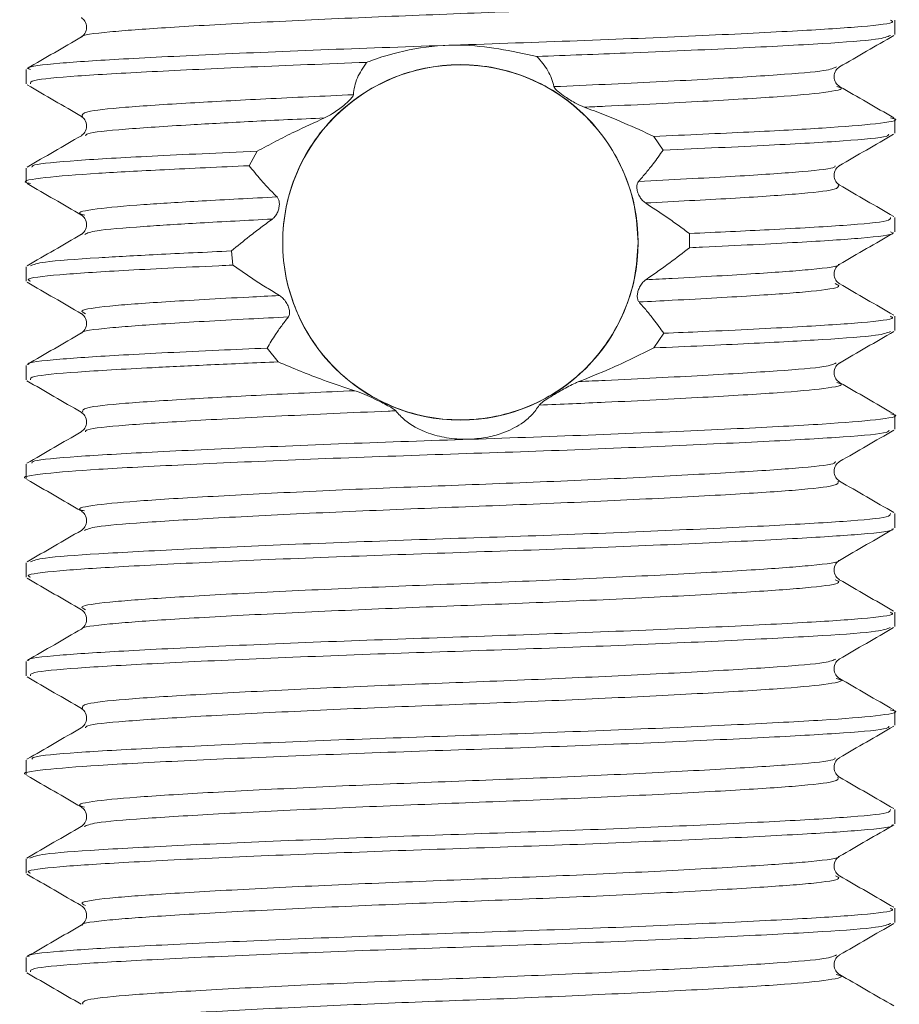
# Model space of a CAD drawing. Header units: millimetres. Extents: x 0 to 210, y 0 to 297.
# Tile 10 of 24: x 57.09 to 64.52, y 261.96 to 270.27. Entities that reach past the tile are written whole.
import ezdxf

# ---------------------------------------------------------------- set-up
doc = ezdxf.new("R2010")
doc.units = ezdxf.units.MM

msp = doc.modelspace()

# ---------------------------------------------------------------- linework, layer by layer
at = {"color": 179, "linetype": 'Continuous', "lineweight": 15}
for p, q in [((64.477, 270.1462), (64.477, 270.2661)), ((57.1437, 269.8495), (57.1437, 269.7295)), ((64.477, 269.313), (64.477, 269.4328)), ((62.4427, 269.2853), (62.5215, 269.1687)), ((59.0269, 269.0373), (59.094, 269.1601)), ((57.1437, 269.0161), (57.1437, 268.8962)), ((64.477, 268.4795), (64.477, 268.5995)), ((58.8882, 268.1979), (58.877, 268.3173)), ((57.1437, 268.1828), (57.1437, 268.063)), ((64.477, 267.6462), (64.477, 267.7661)), ((62.5268, 267.6222), (62.4441, 267.4988)), ((59.272, 267.381), (59.1779, 267.497)), ((57.1437, 267.3495), (57.1437, 267.2295)), ((64.477, 266.813), (64.477, 266.9328)), ((57.1437, 266.5161), (57.1437, 266.3962)), ((64.477, 265.9795), (64.477, 266.0995)), ((57.1437, 265.6828), (57.1437, 265.563)), ((64.477, 265.1462), (64.477, 265.2661)), ((57.1437, 264.8495), (57.1437, 264.7295)), ((64.477, 264.313), (64.477, 264.4328)), ((57.1437, 264.0161), (57.1437, 263.8962)), ((64.477, 263.4795), (64.477, 263.5995)), ((57.1437, 263.1828), (57.1437, 263.063)), ((64.477, 262.6462), (64.477, 262.7661)), ((57.1437, 262.3495), (57.1437, 262.2295))]:
    msp.add_line(p, q, dxfattribs=at)
at = {"color": 7, "linetype": 'Continuous', "lineweight": 0}
msp.add_circle((60.8103, 268.3892), 1.5, dxfattribs=at)
at = {"color": 179, "linetype": 'Continuous', "lineweight": 0}
for points, knots in [([(63.975, 270.5408), (63.9933, 270.5327), (64.0427, 270.511), (63.8091, 270.4764), (63.3307, 270.4416), (62.6218, 270.4009), (61.7537, 270.3592), (60.8117, 270.3222), (59.8693, 270.2851), (59.0019, 270.2435), (58.2886, 270.2028), (57.8237, 270.168), (57.6002, 270.1405), (57.6197, 270.1259), (57.621, 270.125)], [0, 0, 0, 0, 0.055747, 0.150228, 0.241516, 0.33635, 0.432134, 0.524699, 0.617251, 0.713031, 0.807873, 0.899163, 0.993634, 1, 1, 1, 1]), ([(57.1805, 269.8495), (57.1703, 269.8542), (57.1303, 269.8725), (57.3896, 269.9036), (57.931, 269.9385), (58.7433, 269.9791), (59.7352, 270.0208), (60.8118, 270.0579), (61.8884, 270.0949), (62.8799, 270.1366), (63.6916, 270.1773), (64.2321, 270.2121), (64.4907, 270.2432), (64.4505, 270.2615), (64.4403, 270.2661)], [0, 0, 0, 0, 0.032039, 0.126339, 0.217464, 0.312133, 0.407737, 0.500122, 0.59252, 0.688127, 0.782788, 0.873912, 0.968221, 1, 1, 1, 1]), ([(64.441, 270.1372), (64.4144, 270.1264), (64.355, 270.1021), (63.898, 270.0694), (63.1766, 270.0306), (62.3203, 269.9925), (61.7101, 269.9697), (61.4569, 269.9602)], [0, 0, 0, 0, 0.175384, 0.391826, 0.612815, 0.839319, 1, 1, 1, 1]), ([(60.019, 269.9103), (59.6846, 269.8974), (59.0149, 269.8715), (58.1679, 269.831), (57.5395, 269.7954), (57.1793, 269.7618), (57.18, 269.7388), (57.1803, 269.7295)], [0, 0, 0, 0, 0.211016, 0.422645, 0.635899, 0.85156, 1, 1, 1, 1]), ([(63.9842, 269.8719), (63.9614, 269.8614), (63.9096, 269.8375), (63.5122, 269.8051), (62.8813, 269.7663), (62.1978, 269.7316), (61.7454, 269.7117), (61.6003, 269.7053)], [0, 0, 0, 0, 0.180492, 0.410603, 0.64555, 0.886366, 1, 1, 1, 1]), ([(63.9876, 269.7063), (63.9998, 269.7032), (64.0674, 269.6866), (63.9107, 269.6557), (63.5217, 269.6203), (62.8789, 269.5815), (62.2745, 269.5508), (61.9148, 269.5345), (61.8562, 269.5318)], [0, 0, 0, 0, 0.050682, 0.279829, 0.499993, 0.724785, 0.955192, 1, 1, 1, 1]), ([(59.9067, 269.6369), (59.6535, 269.6254), (59.1475, 269.6023), (58.4769, 269.5652), (57.945, 269.5311), (57.6096, 269.4937), (57.6166, 269.4668), (57.62, 269.4535)], [0, 0, 0, 0, 0.1842699, 0.368215, 0.5788713, 0.7919064, 1, 1, 1, 1]), ([(59.6637, 269.4412), (59.4564, 269.4314), (59.0431, 269.4119), (58.4501, 269.3788), (57.9517, 269.3463), (57.653, 269.3161), (57.6476, 269.2968), (57.646, 269.2911)], [0, 0, 0, 0, 0.188681, 0.37628, 0.631942, 0.890492, 1, 1, 1, 1]), ([(62.4427, 269.2853), (62.7214, 269.2976), (63.2716, 269.322), (63.9249, 269.3574), (64.3532, 269.3914), (64.532, 269.4222), (64.4556, 269.4387), (64.4423, 269.4416)], [0, 0, 0, 0, 0.22598, 0.446073, 0.690941, 0.945792, 1, 1, 1, 1]), ([(64.4272, 269.303), (64.4256, 269.2971), (64.4205, 269.2776), (64.0768, 269.2472), (63.4506, 269.2107), (62.8368, 269.183), (62.5215, 269.1687)], [0, 0, 0, 0, 0.126126, 0.414264, 0.699096, 1, 1, 1, 1]), ([(57.1929, 269.0255), (57.1945, 269.0317), (57.1997, 269.0514), (57.5453, 269.0819), (58.1709, 269.1183), (58.7816, 269.146), (59.094, 269.1601)], [0, 0, 0, 0, 0.130708, 0.418133, 0.702352, 1, 1, 1, 1]), ([(59.0269, 269.0373), (58.7797, 269.0261), (58.292, 269.004), (57.686, 268.9708), (57.2678, 268.9377), (57.0888, 268.9067), (57.1672, 268.8898), (57.1822, 268.8866)], [0, 0, 0, 0, 0.21282, 0.420025, 0.673493, 0.937302, 1, 1, 1, 1]), ([(63.9742, 269.0375), (63.9727, 269.0319), (63.9675, 269.0129), (63.6684, 268.9829), (63.1225, 268.9465), (62.5881, 268.9189), (62.3145, 268.9047)], [0, 0, 0, 0, 0.118805, 0.41013, 0.69811, 1, 1, 1, 1]), ([(63.9993, 268.8747), (64.0029, 268.8617), (64.0103, 268.8351), (63.6752, 268.7981), (63.1334, 268.7626), (62.6239, 268.736), (62.3719, 268.7228)], [0, 0, 0, 0, 0.243981, 0.499776, 0.752635, 1, 1, 1, 1]), ([(59.2621, 268.7736), (59.0433, 268.7623), (58.6113, 268.74), (58.0773, 268.7066), (57.7095, 268.6734), (57.5532, 268.642), (57.6242, 268.6248), (57.639, 268.6212)], [0, 0, 0, 0, 0.212508, 0.419409, 0.670147, 0.931124, 1, 1, 1, 1]), ([(59.2227, 268.5869), (59.0113, 268.5759), (58.5943, 268.5543), (58.0813, 268.5216), (57.713, 268.4918), (57.6611, 268.4681), (57.6385, 268.4578)], [0, 0, 0, 0, 0.242316, 0.478228, 0.772738, 1, 1, 1, 1]), ([(62.7437, 268.465), (62.9778, 268.4759), (63.4989, 268.5003), (64.0809, 268.5338), (64.4422, 268.5673), (64.4408, 268.5902), (64.4402, 268.5995)], [0, 0, 0, 0, 0.2317341, 0.5158281, 0.8032193, 1, 1, 1, 1]), ([(64.4404, 268.4795), (64.4505, 268.4749), (64.4908, 268.4566), (64.2323, 268.4255), (63.6923, 268.3907), (63.1231, 268.3621), (62.7813, 268.3468), (62.7448, 268.3451)], [0, 0, 0, 0, 0.09815, 0.390026, 0.672037, 0.964989, 1, 1, 1, 1]), ([(57.1816, 268.1924), (57.2081, 268.2031), (57.2676, 268.2271), (57.6815, 268.2565), (58.232, 268.2874), (58.6601, 268.3072), (58.877, 268.3173)], [0, 0, 0, 0, 0.242769, 0.54656, 0.77026, 1, 1, 1, 1]), ([(58.8882, 268.1979), (58.8488, 268.1961), (58.5035, 268.1806), (57.9313, 268.1519), (57.3899, 268.1171), (57.1304, 268.0859), (57.1704, 268.0676), (57.1805, 268.063)], [0, 0, 0, 0, 0.0375648, 0.3294146, 0.6103342, 0.9010299, 1, 1, 1, 1]), ([(63.9999, 268.2042), (64.0012, 268.2033), (64.0212, 268.1887), (63.7983, 268.1612), (63.3339, 268.1264), (62.7981, 268.0956), (62.4506, 268.0782), (62.3755, 268.0744)], [0, 0, 0, 0, 0.0210667, 0.3226115, 0.6139562, 0.9166145, 1, 1, 1, 1]), ([(63.9743, 268.0414), (63.9932, 268.0331), (64.0435, 268.0112), (63.8096, 267.9764), (63.3306, 267.9417), (62.7823, 267.91), (62.4128, 267.8915), (62.3182, 267.8868)], [0, 0, 0, 0, 0.154363, 0.409436, 0.655882, 0.911897, 1, 1, 1, 1]), ([(59.283, 267.9413), (59.1961, 267.9369), (58.8351, 267.9189), (58.2925, 267.8875), (57.8126, 267.8528), (57.5778, 267.818), (57.6274, 267.7961), (57.6461, 267.7878)], [0, 0, 0, 0, 0.081663, 0.339571, 0.587812, 0.844698, 1, 1, 1, 1]), ([(59.3579, 267.7602), (59.2455, 267.7546), (58.8561, 267.7353), (58.2894, 267.7028), (57.8239, 267.668), (57.6004, 267.6406), (57.6197, 267.626), (57.6209, 267.6252)], [0, 0, 0, 0, 0.118264, 0.409924, 0.690652, 0.981158, 1, 1, 1, 1]), ([(62.5268, 267.6222), (62.6371, 267.627), (63.0618, 267.6455), (63.6916, 267.6773), (64.2325, 267.7121), (64.4908, 267.7432), (64.4505, 267.7615), (64.4404, 267.7661)], [0, 0, 0, 0, 0.096264, 0.370621, 0.634731, 0.90808, 1, 1, 1, 1]), ([(64.4402, 267.637), (64.4139, 267.6263), (64.3549, 267.6021), (63.916, 267.5708), (63.2747, 267.5354), (62.7234, 267.5111), (62.4441, 267.4988)], [0, 0, 0, 0, 0.221883, 0.49773, 0.745547, 1, 1, 1, 1]), ([(57.1676, 267.3595), (57.1654, 267.3608), (57.1411, 267.3758), (57.3966, 267.4037), (57.9301, 267.4385), (58.5847, 267.4714), (59.0401, 267.4911), (59.1779, 267.497)], [0, 0, 0, 0, 0.027951, 0.313383, 0.589215, 0.875781, 1, 1, 1, 1]), ([(59.272, 267.381), (59.0784, 267.3727), (58.6927, 267.3563), (58.0902, 267.3265), (57.5397, 267.2954), (57.1795, 267.2618), (57.18, 267.2388), (57.1803, 267.2295)], [0, 0, 0, 0, 0.157424, 0.313618, 0.567085, 0.823396, 1, 1, 1, 1]), ([(63.983, 267.3716), (63.9605, 267.3612), (63.9089, 267.3374), (63.5124, 267.3051), (62.8821, 267.2663), (62.2612, 267.2349), (61.8851, 267.2179), (61.8113, 267.2145)], [0, 0, 0, 0, 0.1892612, 0.4332205, 0.6822942, 0.9375974, 1, 1, 1, 1]), ([(63.9877, 267.2062), (63.9999, 267.2032), (64.0674, 267.1866), (63.9108, 267.1558), (63.5221, 267.1204), (62.8791, 267.0816), (62.1618, 267.045), (61.6638, 267.0234), (61.4761, 267.0153)], [0, 0, 0, 0, 0.0459891, 0.2554187, 0.4566393, 0.6620783, 0.8726556, 1, 1, 1, 1]), ([(59.9188, 267.1374), (59.6634, 267.1258), (59.153, 267.1026), (58.4784, 267.0653), (57.9458, 267.0311), (57.6142, 266.9945), (57.6198, 266.9683), (57.6225, 266.9558)], [0, 0, 0, 0, 0.1872774, 0.3742715, 0.586843, 0.801801, 1, 1, 1, 1]), ([(57.1915, 266.5244), (57.193, 266.531), (57.1977, 266.5511), (57.5434, 266.582), (58.1763, 266.6182), (59.0599, 266.6598), (60.0898, 266.7008), (61.1751, 266.7359), (62.2338, 266.7754), (63.1746, 266.8172), (63.9091, 266.856), (64.3525, 266.8914), (64.5319, 266.922), (64.4573, 266.9382), (64.4451, 266.9409)], [0, 0, 0, 0, 0.044794, 0.137746, 0.229667, 0.325145, 0.420142, 0.511415, 0.605344, 0.701134, 0.794589, 0.886127, 0.981395, 1, 1, 1, 1]), ([(60.2649, 266.9674), (60.2436, 266.9665), (59.9093, 266.9526), (59.2781, 266.9242), (58.5052, 266.8825), (57.9517, 266.8463), (57.651, 266.8158), (57.6462, 266.7961), (57.6447, 266.7899)], [0, 0, 0, 0, 0.015283, 0.239396, 0.464645, 0.681494, 0.900779, 1, 1, 1, 1]), ([(64.429, 266.8044), (64.4276, 266.798), (64.4234, 266.778), (64.0796, 266.7472), (63.4481, 266.711), (62.5654, 266.6695), (61.5359, 266.6284), (60.4508, 266.5933), (59.3916, 266.5538), (58.4506, 266.512), (57.7126, 266.4732), (57.2766, 266.4378), (57.0897, 266.4099), (57.1439, 266.3963), (57.1441, 266.3962)], [0, 0, 0, 0, 0.044731, 0.139534, 0.233244, 0.330592, 0.42747, 0.520547, 0.616306, 0.713982, 0.809296, 0.902621, 0.999753, 1, 1, 1, 1]), ([(63.976, 266.539), (63.9746, 266.533), (63.9703, 266.5134), (63.6709, 266.4829), (63.1188, 266.4467), (62.3463, 266.4051), (61.4454, 266.3641), (60.4956, 266.329), (59.5689, 266.2895), (58.7447, 266.2477), (58.1013, 266.2088), (57.7106, 266.1735), (57.5534, 266.1423), (57.6225, 266.1254), (57.636, 266.122)], [0, 0, 0, 0, 0.041377, 0.13424, 0.226031, 0.321389, 0.416287, 0.507458, 0.601257, 0.696937, 0.790301, 0.881714, 0.976861, 1, 1, 1, 1]), ([(63.9984, 266.374), (64.0017, 266.3612), (64.0085, 266.3349), (63.6769, 266.2981), (63.1172, 266.2619), (62.3467, 266.2204), (61.4453, 266.1793), (60.4955, 266.1442), (59.5696, 266.1047), (58.7421, 266.0629), (58.1107, 266.0241), (57.7128, 265.9918), (57.6605, 265.968), (57.6375, 265.9575)], [0, 0, 0, 0, 0.086861, 0.179884, 0.271834, 0.367357, 0.462419, 0.553747, 0.647709, 0.743554, 0.83708, 0.928651, 1, 1, 1, 1]), ([(57.1804, 265.6921), (57.2073, 265.7029), (57.2674, 265.7271), (57.7252, 265.7598), (58.4471, 265.7986), (59.3925, 265.8404), (60.4506, 265.8799), (61.5359, 265.915), (62.5657, 265.956), (63.4471, 265.9976), (64.0829, 266.0338), (64.442, 266.0674), (64.4407, 266.0903), (64.4401, 266.0995)], [0, 0, 0, 0, 0.075469, 0.168975, 0.264475, 0.362341, 0.458286, 0.551544, 0.648611, 0.746149, 0.840041, 0.935029, 1, 1, 1, 1]), ([(64.453, 265.9701), (64.4555, 265.9686), (64.4808, 265.9535), (64.2262, 265.9256), (63.6943, 265.8907), (62.8806, 265.8501), (61.8899, 265.8084), (60.8132, 265.7713), (59.7366, 265.7343), (58.7445, 265.6926), (57.9319, 265.6519), (57.3902, 265.6171), (57.1305, 265.5859), (57.1704, 265.5676), (57.1806, 265.563)], [0, 0, 0, 0, 0.01021, 0.106611, 0.199752, 0.296504, 0.39423, 0.488681, 0.583104, 0.680823, 0.777593, 0.870736, 0.967118, 1, 1, 1, 1]), ([(63.9996, 265.7045), (64.0011, 265.7035), (64.0215, 265.6888), (63.7987, 265.6612), (63.3345, 265.6264), (62.622, 265.5858), (61.7551, 265.5441), (60.8129, 265.507), (59.8707, 265.47), (59.0021, 265.4283), (58.2925, 265.3876), (57.8129, 265.3528), (57.5777, 265.318), (57.6274, 265.296), (57.6462, 265.2877)], [0, 0, 0, 0, 0.007169, 0.101416, 0.192471, 0.287061, 0.382603, 0.47494, 0.56725, 0.662786, 0.757392, 0.84845, 0.942678, 1, 1, 1, 1]), ([(63.9742, 265.5414), (63.9932, 265.5332), (64.0435, 265.5112), (63.8098, 265.4765), (63.3314, 265.4416), (62.6229, 265.401), (61.7549, 265.3593), (60.813, 265.3222), (59.8705, 265.2852), (59.003, 265.2435), (58.2894, 265.2029), (57.8242, 265.168), (57.6003, 265.1405), (57.6199, 265.1259), (57.6212, 265.125)], [0, 0, 0, 0, 0.057045, 0.1513759, 0.2425133, 0.3371882, 0.4328162, 0.525237, 0.6176302, 0.7132518, 0.807943, 0.8990835, 0.9933956, 1, 1, 1, 1]), ([(57.1679, 264.8593), (57.1656, 264.8607), (57.1411, 264.8758), (57.3969, 264.9037), (57.9301, 264.9385), (58.745, 264.9792), (59.7364, 265.0209), (60.8133, 265.0579), (61.8898, 265.095), (62.8811, 265.1367), (63.6925, 265.1773), (64.2327, 265.2121), (64.4909, 265.2432), (64.4506, 265.2615), (64.4404, 265.2661)], [0, 0, 0, 0, 0.00982, 0.106292, 0.199522, 0.296382, 0.394192, 0.488703, 0.583242, 0.681059, 0.777901, 0.871129, 0.96762, 1, 1, 1, 1]), ([(64.4377, 265.1364), (64.4117, 265.1259), (64.3528, 265.1019), (63.8985, 265.0695), (63.1783, 265.0307), (62.2336, 264.9889), (61.176, 264.9493), (60.0906, 264.9143), (59.0603, 264.8732), (58.1777, 264.8317), (57.5405, 264.7954), (57.1795, 264.7618), (57.18, 264.7389), (57.1802, 264.7295)], [0, 0, 0, 0, 0.073791, 0.16743, 0.263025, 0.361012, 0.457099, 0.550464, 0.647638, 0.745307, 0.839339, 0.934419, 1, 1, 1, 1]), ([(63.9812, 264.8711), (63.959, 264.8609), (63.9077, 264.8373), (63.5126, 264.8051), (62.8827, 264.7663), (62.0559, 264.7245), (61.1304, 264.685), (60.1805, 264.6499), (59.2786, 264.6089), (58.5072, 264.5673), (57.946, 264.5311), (57.6108, 264.494), (57.6173, 264.4672), (57.6205, 264.4541)], [0, 0, 0, 0, 0.06972, 0.161194, 0.25458, 0.350305, 0.444172, 0.535378, 0.630308, 0.725722, 0.81758, 0.910463, 1, 1, 1, 1]), ([(63.9828, 264.7076), (63.9971, 264.7042), (64.0677, 264.6871), (63.9118, 264.6558), (63.5222, 264.6204), (62.88, 264.5816), (62.0566, 264.5398), (61.1302, 264.5003), (60.1804, 264.4652), (59.2791, 264.4241), (58.5055, 264.3826), (57.9523, 264.3463), (57.652, 264.316), (57.6469, 264.2964), (57.6453, 264.2904)], [0, 0, 0, 0, 0.024131, 0.119237, 0.210615, 0.303905, 0.39953, 0.493299, 0.58441, 0.679241, 0.774556, 0.866318, 0.959104, 1, 1, 1, 1]), ([(57.1924, 264.0251), (57.194, 264.0314), (57.1992, 264.0513), (57.544, 264.082), (58.1768, 264.1182), (59.0605, 264.1598), (60.0905, 264.2008), (61.1758, 264.2359), (62.2344, 264.2755), (63.1753, 264.3172), (63.9092, 264.3561), (64.3537, 264.3915), (64.5323, 264.4225), (64.4539, 264.4392), (64.4392, 264.4424)], [0, 0, 0, 0, 0.043248, 0.13602, 0.227768, 0.323065, 0.417879, 0.508977, 0.60273, 0.698337, 0.791611, 0.882976, 0.978064, 1, 1, 1, 1]), ([(64.4276, 264.3033), (64.4262, 264.2973), (64.4213, 264.2777), (64.0794, 264.2473), (63.4487, 264.211), (62.5661, 264.1695), (61.5367, 264.1284), (60.4515, 264.0933), (59.3923, 264.0538), (58.4512, 264.012), (57.713, 263.9732), (57.2768, 263.9378), (57.0897, 263.91), (57.144, 263.8963), (57.1442, 263.8962)], [0, 0, 0, 0, 0.042303, 0.137344, 0.231283, 0.328871, 0.42599, 0.519299, 0.615291, 0.713209, 0.808762, 0.902315, 0.999687, 1, 1, 1, 1]), ([(63.9746, 264.0378), (63.9731, 264.0322), (63.9682, 264.013), (63.6707, 263.9829), (63.1194, 263.9467), (62.3468, 263.9052), (61.446, 263.8641), (60.4963, 263.829), (59.5695, 263.7895), (58.7452, 263.7477), (58.1018, 263.7089), (57.7105, 263.6735), (57.5534, 263.6422), (57.6233, 263.6251), (57.6375, 263.6216)], [0, 0, 0, 0, 0.0385716, 0.1316118, 0.2235721, 0.3191076, 0.4141844, 0.5055271, 0.5994997, 0.6953585, 0.7889003, 0.8804831, 0.9758066, 1, 1, 1, 1]), ([(63.9976, 263.8734), (64.0008, 263.8609), (64.0074, 263.8347), (63.6771, 263.7981), (63.1177, 263.762), (62.3473, 263.7204), (61.4459, 263.6793), (60.4961, 263.6442), (59.5702, 263.6047), (58.7427, 263.563), (58.1108, 263.5241), (57.7094, 263.4914), (57.6566, 263.4671), (57.6329, 263.4562)], [0, 0, 0, 0, 0.085288, 0.178158, 0.269951, 0.365312, 0.460215, 0.551391, 0.645192, 0.740876, 0.834247, 0.925662, 1, 1, 1, 1]), ([(57.1755, 263.1909), (57.2032, 263.2021), (57.2638, 263.2267), (57.7253, 263.2598), (58.4478, 263.2986), (59.3932, 263.3404), (60.4513, 263.3799), (61.5367, 263.415), (62.5663, 263.4561), (63.4477, 263.4976), (64.0833, 263.5338), (64.4422, 263.5674), (64.4407, 263.5903), (64.4401, 263.5995)], [0, 0, 0, 0, 0.07819, 0.171425, 0.266654, 0.364239, 0.459906, 0.552897, 0.649687, 0.746943, 0.840563, 0.935281, 1, 1, 1, 1]), ([(64.4522, 263.4708), (64.4551, 263.4691), (64.4816, 263.4538), (64.227, 263.4256), (63.6946, 263.3907), (62.8813, 263.3501), (61.8906, 263.3084), (60.814, 263.2713), (59.7373, 263.2343), (58.7451, 263.1926), (57.9324, 263.152), (57.3904, 263.1171), (57.1306, 263.086), (57.1704, 263.0676), (57.1806, 263.063)], [0, 0, 0, 0, 0.011731, 0.10798, 0.200971, 0.297566, 0.395136, 0.489439, 0.583707, 0.681269, 0.777885, 0.87088, 0.967105, 1, 1, 1, 1]), ([(63.9991, 263.205), (64.0008, 263.2038), (64.0221, 263.189), (63.7993, 263.1613), (63.3348, 263.1264), (62.6226, 263.0858), (61.7558, 263.0441), (60.8135, 263.007), (59.8713, 262.97), (59.0027, 262.9283), (58.2928, 262.8876), (57.8135, 262.8528), (57.5792, 262.8184), (57.6272, 262.7968), (57.6448, 262.7889)], [0, 0, 0, 0, 0.008308, 0.102711, 0.193916, 0.288659, 0.384359, 0.476851, 0.56931, 0.665001, 0.759765, 0.850974, 0.945353, 1, 1, 1, 1]), ([(63.9759, 263.04), (63.9935, 263.0322), (64.0419, 263.0108), (63.8095, 262.9765), (63.332, 262.9417), (62.6234, 262.901), (61.7555, 262.8593), (60.8136, 262.8223), (59.8711, 262.7852), (59.0035, 262.7435), (58.2901, 262.7029), (57.8236, 262.668), (57.5997, 262.6402), (57.6206, 262.6253), (57.6224, 262.624)], [0, 0, 0, 0, 0.0537375, 0.1481739, 0.2394106, 0.3341869, 0.4299203, 0.5224457, 0.6149365, 0.7106618, 0.8054587, 0.8966993, 0.9911121, 1, 1, 1, 1]), ([(57.1693, 262.3583), (57.1663, 262.36), (57.1402, 262.3754), (57.3963, 262.4037), (57.9308, 262.4385), (58.7456, 262.4792), (59.7372, 262.5209), (60.814, 262.5579), (61.8905, 262.595), (62.8817, 262.6367), (63.693, 262.6773), (64.2329, 262.7122), (64.491, 262.7433), (64.4506, 262.7615), (64.4405, 262.7661)], [0, 0, 0, 0, 0.01232, 0.108552, 0.201554, 0.298178, 0.395747, 0.490022, 0.584332, 0.681909, 0.778512, 0.871509, 0.967766, 1, 1, 1, 1]), ([(64.4442, 262.6381), (64.4173, 262.627), (64.3581, 262.6025), (63.8994, 262.5695), (63.1787, 262.5307), (62.2344, 262.4889), (61.1767, 262.4494), (60.0913, 262.4143), (59.0609, 262.3733), (58.1783, 262.3317), (57.5408, 262.2955), (57.1796, 262.2618), (57.18, 262.2389), (57.1802, 262.2295)], [0, 0, 0, 0, 0.077365, 0.170638, 0.265854, 0.363457, 0.459168, 0.552166, 0.648956, 0.746242, 0.839907, 0.934611, 1, 1, 1, 1]), ([(63.9869, 262.3727), (63.9639, 262.3619), (63.9123, 262.3378), (63.5134, 262.3052), (62.883, 262.2664), (62.0566, 262.2246), (61.131, 262.185), (60.1811, 262.15), (59.2792, 262.1089), (58.5076, 262.0673), (57.9466, 262.0311), (57.6144, 261.9945), (57.6198, 261.9684), (57.6224, 261.9558)], [0, 0, 0, 0, 0.073478, 0.164964, 0.258359, 0.354095, 0.447975, 0.539191, 0.634131, 0.729557, 0.821428, 0.914319, 1, 1, 1, 1]), ([(63.983, 262.2076), (63.9972, 262.2042), (64.0678, 262.1871), (63.912, 262.1558), (63.5225, 262.1204), (62.8805, 262.0816), (62.0572, 262.0398), (61.1309, 262.0003), (60.181, 261.9652), (59.2797, 261.9242), (58.5058, 261.8826), (57.953, 261.8463), (57.654, 261.8163), (57.6482, 261.7971), (57.6465, 261.7914)], [0, 0, 0, 0, 0.023997, 0.119335, 0.210938, 0.304451, 0.400309, 0.494308, 0.58564, 0.6807, 0.776247, 0.868235, 0.961243, 1, 1, 1, 1])]:
    msp.add_open_spline(points, degree=3, knots=knots, dxfattribs=at)
at = {"color": 179, "linetype": 'Continuous', "lineweight": 15}
for points, knots in [([(57.6105, 270.2882), (57.6214, 270.2798), (57.6434, 270.2628), (57.6606, 270.2062), (57.6434, 270.1495), (57.6214, 270.1326), (57.6105, 270.1242)], [0, 0, 0, 0, 0.248375, 0.499999, 0.751623, 1, 1, 1, 1]), ([(57.6119, 270.125), (57.5354, 270.0807), (57.3823, 269.9921), (57.2293, 269.9035), (57.1527, 269.8592)], [0, 0, 0, 0, 0.499932, 1, 1, 1, 1]), ([(64.0103, 269.8716), (64.0868, 269.9159), (64.2398, 270.0044), (64.3928, 270.0929), (64.4693, 270.1372)], [0, 0, 0, 0, 0.49994, 1, 1, 1, 1]), ([(60.019, 269.9103), (60.0322, 269.9153), (60.2791, 270.0085), (60.7776, 270.1041), (61.2421, 270.0057), (61.4569, 269.9602)], [0, 0, 0, 0, 0.029569, 0.551167, 1, 1, 1, 1]), ([(61.6003, 269.7053), (61.5942, 269.7281), (61.5821, 269.7736), (61.5425, 269.8604), (61.4909, 269.9206), (61.4569, 269.9602)], [0, 0, 0, 0, 0.254776, 0.509578, 1, 1, 1, 1]), ([(62.3103, 268.3911), (62.3045, 268.4912), (62.2927, 268.6918), (62.1712, 269.0704), (61.8995, 269.4766), (61.4902, 269.7536), (61.1096, 269.8711), (60.8084, 269.9012), (60.5079, 269.8704), (60.128, 269.7523), (59.7204, 269.4752), (59.4473, 269.0691), (59.3301, 268.6897), (59.3101, 268.4883), (59.3103, 268.3873)], [0, 0, 0, 0, 0.0311473, 0.062452, 0.1250505, 0.1876608, 0.2190338, 0.2501604, 0.2813972, 0.3125844, 0.3751077, 0.4377458, 0.4689525, 0.5003862, 0.5003862, 0.5003862, 0.5003862]), ([(60.019, 269.9103), (59.9896, 269.867), (59.9453, 269.8016), (59.9165, 269.7088), (59.91, 269.6609), (59.9067, 269.6369)], [0, 0, 0, 0, 0.493097, 0.745845, 1, 1, 1, 1]), ([(64.01, 269.7076), (63.9992, 269.716), (63.9773, 269.7329), (63.9601, 269.7895), (63.9772, 269.8461), (63.9991, 269.863), (64.01, 269.8714)], [0, 0, 0, 0, 0.248428, 0.500001, 0.7515736, 1, 1, 1, 1]), ([(57.1539, 269.7192), (57.2304, 269.6749), (57.3834, 269.5864), (57.5364, 269.4978), (57.6128, 269.4536)], [0, 0, 0, 0, 0.500062, 1, 1, 1, 1]), ([(61.8562, 269.5318), (61.8335, 269.5416), (61.7776, 269.5658), (61.7018, 269.6138), (61.6441, 269.6557), (61.6148, 269.6825), (61.6031, 269.6969), (61.6009, 269.7034), (61.6003, 269.7053)], [0, 0, 0, 0, 0.222276, 0.547348, 0.770851, 0.881682, 0.965329, 1, 1, 1, 1]), ([(64.4697, 269.4416), (64.3934, 269.4857), (64.2408, 269.574), (64.0882, 269.6624), (64.0119, 269.7065)], [0, 0, 0, 0, 0.500011, 1, 1, 1, 1]), ([(59.9067, 269.6369), (59.9053, 269.6321), (59.9014, 269.6198), (59.8742, 269.5886), (59.8188, 269.5395), (59.7435, 269.4825), (59.6866, 269.4531), (59.6637, 269.4412)], [0, 0, 0, 0, 0.077805, 0.199327, 0.433085, 0.772137, 1, 1, 1, 1]), ([(62.4427, 269.2853), (62.3599, 269.3233), (62.2229, 269.3864), (62.0265, 269.4677), (61.913, 269.5104), (61.8562, 269.5318)], [0, 0, 0, 0, 0.432487, 0.716136, 1, 1, 1, 1]), ([(57.6105, 269.4548), (57.6214, 269.4464), (57.6434, 269.4295), (57.6606, 269.3728), (57.6434, 269.3162), (57.6214, 269.2993), (57.6105, 269.2909)], [0, 0, 0, 0, 0.2483825, 0.4999995, 0.7516168, 1, 1, 1, 1]), ([(59.6637, 269.4412), (59.579, 269.4027), (59.4393, 269.3391), (59.2503, 269.2439), (59.1461, 269.1881), (59.094, 269.1601)], [0, 0, 0, 0, 0.434484, 0.717105, 1, 1, 1, 1]), ([(57.6111, 269.2912), (57.5346, 269.2469), (57.3815, 269.1583), (57.2284, 269.0697), (57.1518, 269.0254)], [0, 0, 0, 0, 0.49993, 1, 1, 1, 1]), ([(64.0087, 269.0373), (64.0852, 269.0816), (64.2382, 269.1702), (64.3913, 269.2588), (64.4678, 269.3031)], [0, 0, 0, 0, 0.499936, 1, 1, 1, 1]), ([(62.3145, 268.9047), (62.3359, 268.9294), (62.3787, 268.9787), (62.4493, 269.0669), (62.4941, 269.13), (62.5215, 269.1687)], [0, 0, 0, 0, 0.2795371, 0.5590744, 1, 1, 1, 1]), ([(59.0269, 269.0373), (59.0584, 268.9984), (59.1101, 268.9348), (59.1901, 268.8469), (59.2381, 268.798), (59.2621, 268.7736)], [0, 0, 0, 0, 0.440942, 0.720472, 1, 1, 1, 1]), ([(64.0101, 268.8743), (63.9992, 268.8827), (63.9773, 268.8995), (63.9601, 268.9562), (63.9773, 269.0128), (63.9992, 269.0297), (64.0101, 269.0381)], [0, 0, 0, 0, 0.248406, 0.5, 0.751594, 1, 1, 1, 1]), ([(57.1525, 268.8866), (57.229, 268.8423), (57.3821, 268.7538), (57.5351, 268.6652), (57.6116, 268.6209)], [0, 0, 0, 0, 0.500065, 1, 1, 1, 1]), ([(62.3719, 268.7228), (62.3624, 268.7302), (62.3434, 268.7449), (62.3205, 268.7791), (62.3047, 268.8171), (62.2985, 268.8543), (62.3016, 268.8853), (62.3105, 268.8986), (62.3145, 268.9047)], [0, 0, 0, 0, 0.1770882, 0.3541534, 0.5310474, 0.702153, 0.8623623, 1, 1, 1, 1]), ([(64.4685, 268.6089), (64.392, 268.6532), (64.2389, 268.7418), (64.0858, 268.8304), (64.0093, 268.8747)], [0, 0, 0, 0, 0.500068, 1, 1, 1, 1]), ([(59.2621, 268.7736), (59.2671, 268.7671), (59.2769, 268.7542), (59.2828, 268.7251), (59.2816, 268.6918), (59.2726, 268.656), (59.2561, 268.6216), (59.2379, 268.5989), (59.2259, 268.5894), (59.2227, 268.5869)], [0, 0, 0, 0, 0.144876, 0.289623, 0.438027, 0.59567, 0.762566, 0.93584, 1, 1, 1, 1]), ([(62.7437, 268.465), (62.7118, 268.4886), (62.6481, 268.5358), (62.5254, 268.6223), (62.4314, 268.6839), (62.3719, 268.7228)], [0, 0, 0, 0, 0.268806, 0.537611, 1, 1, 1, 1]), ([(57.6106, 268.6214), (57.6215, 268.613), (57.6434, 268.5962), (57.6606, 268.5395), (57.6434, 268.4829), (57.6215, 268.466), (57.6106, 268.4576)], [0, 0, 0, 0, 0.248408, 0.5, 0.751592, 1, 1, 1, 1]), ([(59.2227, 268.5869), (59.19, 268.5628), (59.1246, 268.5148), (59.0078, 268.425), (58.9276, 268.3589), (58.877, 268.3173)], [0, 0, 0, 0, 0.27018, 0.540362, 1, 1, 1, 1]), ([(57.6115, 268.4581), (57.535, 268.4138), (57.3819, 268.3252), (57.2289, 268.2366), (57.1523, 268.1923)], [0, 0, 0, 0, 0.499934, 1, 1, 1, 1]), ([(62.7437, 268.465), (62.7446, 268.4404), (62.7462, 268.4004), (62.7452, 268.3604), (62.7448, 268.3451)], [0, 0, 0, 0, 0.61684, 1, 1, 1, 1]), ([(64.0092, 268.2043), (64.0857, 268.2486), (64.2388, 268.3372), (64.3919, 268.4258), (64.4684, 268.4701)], [0, 0, 0, 0, 0.499933, 1, 1, 1, 1]), ([(59.3103, 268.3873), (59.3106, 268.2877), (59.3313, 268.0875), (59.4489, 267.7099), (59.7229, 267.3046), (60.1311, 267.0283), (60.5116, 266.9109), (60.8124, 266.881), (61.1128, 266.9117), (61.4919, 267.0296), (61.8999, 267.3063), (62.1712, 267.7118), (62.2927, 268.0904), (62.3045, 268.2911), (62.3103, 268.3911)], [0.5003862, 0.5003862, 0.5003862, 0.5003862, 0.5313753, 0.5627108, 0.6251922, 0.6877227, 0.7190579, 0.7502545, 0.781302, 0.8125945, 0.8749716, 0.9375302, 0.9688837, 1, 1, 1, 1]), ([(62.3755, 268.0744), (62.4097, 268.0981), (62.4783, 268.1454), (62.603, 268.2355), (62.6896, 268.3025), (62.7448, 268.3451)], [0, 0, 0, 0, 0.266218, 0.532438, 1, 1, 1, 1]), ([(58.8882, 268.1979), (58.948, 268.1567), (59.0415, 268.0923), (59.1746, 268.0073), (59.2468, 267.9633), (59.283, 267.9413)], [0, 0, 0, 0, 0.470864, 0.735433, 1, 1, 1, 1]), ([(64.0101, 268.0409), (63.9992, 268.0493), (63.9773, 268.0662), (63.9601, 268.1228), (63.9773, 268.1795), (63.9992, 268.1964), (64.0101, 268.2048)], [0, 0, 0, 0, 0.2484076, 0.5000001, 0.7515925, 1, 1, 1, 1]), ([(57.1521, 268.0535), (57.2287, 268.0092), (57.3817, 267.9206), (57.5348, 267.832), (57.6113, 267.7877)], [0, 0, 0, 0, 0.500069, 1, 1, 1, 1]), ([(62.3182, 267.8868), (62.3139, 267.8931), (62.3055, 267.9058), (62.3023, 267.9341), (62.3062, 267.9667), (62.318, 268.0028), (62.338, 268.0385), (62.3588, 268.0621), (62.3721, 268.0719), (62.3755, 268.0744)], [0, 0, 0, 0, 0.138593, 0.276921, 0.422068, 0.582099, 0.756077, 0.938099, 1, 1, 1, 1]), ([(64.4682, 267.7758), (64.3916, 267.8201), (64.2385, 267.9086), (64.0855, 267.9972), (64.009, 268.0415)], [0, 0, 0, 0, 0.500065, 1, 1, 1, 1]), ([(59.283, 267.9413), (59.2935, 267.9337), (59.3144, 267.9185), (59.341, 267.8834), (59.3605, 267.8443), (59.3696, 267.8062), (59.3681, 267.777), (59.3608, 267.765), (59.3579, 267.7602)], [0, 0, 0, 0, 0.1822795, 0.3644025, 0.5498159, 0.7290077, 0.8917005, 1, 1, 1, 1]), ([(62.5268, 267.6222), (62.4993, 267.6612), (62.4545, 267.7249), (62.3832, 267.8131), (62.3398, 267.8622), (62.3182, 267.8868)], [0, 0, 0, 0, 0.441247, 0.720624, 1, 1, 1, 1]), ([(57.6106, 267.7881), (57.6215, 267.7797), (57.6434, 267.7628), (57.6606, 267.7062), (57.6434, 267.6495), (57.6215, 267.6327), (57.6106, 267.6243)], [0, 0, 0, 0, 0.248404, 0.5, 0.751596, 1, 1, 1, 1]), ([(59.3579, 267.7602), (59.3389, 267.7355), (59.3008, 267.6863), (59.2391, 267.5984), (59.2011, 267.5355), (59.1779, 267.497)], [0, 0, 0, 0, 0.279373, 0.558746, 1, 1, 1, 1]), ([(57.6121, 267.6251), (57.5357, 267.5808), (57.3827, 267.4923), (57.2297, 267.4037), (57.1532, 267.3595)], [0, 0, 0, 0, 0.499936, 1, 1, 1, 1]), ([(64.0098, 267.3713), (64.0863, 267.4156), (64.2394, 267.5042), (64.3925, 267.5928), (64.469, 267.6371)], [0, 0, 0, 0, 0.499929, 1, 1, 1, 1]), ([(61.8113, 267.2145), (61.8988, 267.2499), (62.0508, 267.3114), (62.2609, 267.4078), (62.383, 267.4684), (62.4441, 267.4988)], [0, 0, 0, 0, 0.403722, 0.701669, 1, 1, 1, 1]), ([(59.272, 267.381), (59.3348, 267.3543), (59.4605, 267.3009), (59.6754, 267.2178), (59.83, 267.1667), (59.9188, 267.1374)], [0, 0, 0, 0, 0.298565, 0.597079, 1, 1, 1, 1]), ([(64.0103, 267.2075), (63.9993, 267.2159), (63.9773, 267.2328), (63.9601, 267.2895), (63.9773, 267.3462), (63.9993, 267.3631), (64.0103, 267.3716)], [0, 0, 0, 0, 0.248349, 0.5, 0.75165, 1, 1, 1, 1]), ([(57.1499, 267.2214), (57.2264, 267.1772), (57.3794, 267.0886), (57.5324, 267.0001), (57.6089, 266.9558)], [0, 0, 0, 0, 0.500055, 1, 1, 1, 1]), ([(61.4761, 267.0153), (61.4803, 267.0201), (61.4949, 267.0368), (61.5626, 267.0806), (61.66, 267.1396), (61.7543, 267.1911), (61.8015, 267.2105), (61.8113, 267.2145)], [0, 0, 0, 0, 0.072023, 0.246198, 0.622719, 0.92165, 1, 1, 1, 1]), ([(64.4709, 266.9408), (64.3944, 266.9851), (64.2414, 267.0737), (64.0884, 267.1622), (64.0119, 267.2065)], [0, 0, 0, 0, 0.500058, 1, 1, 1, 1]), ([(59.9188, 267.1374), (59.9475, 267.1268), (60.028, 267.0972), (60.1284, 267.0472), (60.2087, 267.0054), (60.2482, 266.9833), (60.2609, 266.9712), (60.2649, 266.9674)], [0, 0, 0, 0, 0.227315, 0.636762, 0.799605, 0.936706, 1, 1, 1, 1]), ([(60.2649, 266.9674), (60.2886, 266.9409), (60.3525, 266.8695), (60.4961, 266.7873), (60.6903, 266.7357), (60.8631, 266.7228), (61.0272, 266.7393), (61.188, 266.7822), (61.3183, 266.8492), (61.4179, 266.9317), (61.4565, 266.9871), (61.4761, 267.0153)], [0, 0, 0, 0, 0.106834, 0.288215, 0.388499, 0.48952, 0.577477, 0.663918, 0.79458, 0.895767, 1, 1, 1, 1]), ([(57.6101, 266.9551), (57.6211, 266.9466), (57.6433, 266.9296), (57.6606, 266.8729), (57.6434, 266.8162), (57.6212, 266.7992), (57.6102, 266.7907)], [0, 0, 0, 0, 0.24828, 0.500003, 0.751724, 1, 1, 1, 1]), ([(57.6092, 266.7901), (57.5327, 266.7458), (57.3796, 266.6572), (57.2266, 266.5686), (57.15, 266.5243)], [0, 0, 0, 0, 0.499936, 1, 1, 1, 1]), ([(64.0114, 266.5389), (64.0879, 266.5832), (64.2408, 266.6717), (64.3938, 266.7602), (64.4703, 266.8045)], [0, 0, 0, 0, 0.499949, 1, 1, 1, 1]), ([(64.0103, 266.3741), (63.9993, 266.3826), (63.9772, 266.3995), (63.9601, 266.4562), (63.9774, 266.513), (63.9995, 266.5299), (64.0105, 266.5384)], [0, 0, 0, 0, 0.248311, 0.499996, 0.751683, 1, 1, 1, 1]), ([(57.1512, 266.3873), (57.2277, 266.3431), (57.3807, 266.2546), (57.5336, 266.166), (57.61, 266.1218)], [0, 0, 0, 0, 0.5000475, 1, 1, 1, 1]), ([(64.4699, 266.1081), (64.3933, 266.1524), (64.2403, 266.241), (64.0872, 266.3296), (64.0107, 266.3739)], [0, 0, 0, 0, 0.500068, 1, 1, 1, 1]), ([(57.6105, 266.1215), (57.6214, 266.1131), (57.6434, 266.0962), (57.6606, 266.0395), (57.6434, 265.9829), (57.6215, 265.966), (57.6106, 265.9576)], [0, 0, 0, 0, 0.248383, 0.500001, 0.751618, 1, 1, 1, 1]), ([(57.611, 265.9578), (57.5345, 265.9135), (57.3814, 265.8249), (57.2284, 265.7363), (57.1518, 265.6921)], [0, 0, 0, 0, 0.4999316, 1, 1, 1, 1]), ([(64.0097, 265.7046), (64.0862, 265.7489), (64.2392, 265.8374), (64.3921, 265.9259), (64.4686, 265.9702)], [0, 0, 0, 0, 0.499949, 1, 1, 1, 1]), ([(64.0101, 265.5409), (63.9992, 265.5493), (63.9773, 265.5662), (63.9601, 265.6229), (63.9773, 265.6795), (63.9992, 265.6964), (64.0101, 265.7048)], [0, 0, 0, 0, 0.248407, 0.5, 0.751593, 1, 1, 1, 1]), ([(57.1526, 265.5532), (57.2291, 265.5089), (57.3821, 265.4204), (57.5351, 265.3319), (57.6115, 265.2876)], [0, 0, 0, 0, 0.5000551, 1, 1, 1, 1]), ([(64.4681, 265.2758), (64.3916, 265.3201), (64.2385, 265.4087), (64.0855, 265.4972), (64.009, 265.5415)], [0, 0, 0, 0, 0.500064, 1, 1, 1, 1]), ([(57.6105, 265.2881), (57.6215, 265.2797), (57.6434, 265.2628), (57.6606, 265.2062), (57.6434, 265.1495), (57.6214, 265.1326), (57.6105, 265.1242)], [0, 0, 0, 0, 0.248378, 0.499999, 0.751621, 1, 1, 1, 1]), ([(57.6118, 265.1249), (57.5353, 265.0806), (57.3823, 264.9921), (57.2293, 264.9035), (57.1528, 264.8593)], [0, 0, 0, 0, 0.499942, 1, 1, 1, 1]), ([(64.0089, 264.8708), (64.0854, 264.9151), (64.2384, 265.0036), (64.3914, 265.0922), (64.4679, 265.1364)], [0, 0, 0, 0, 0.499941, 1, 1, 1, 1]), ([(64.0105, 264.7073), (63.9995, 264.7158), (63.9774, 264.7327), (63.9601, 264.7895), (63.9772, 264.8462), (63.9993, 264.8631), (64.0103, 264.8716)], [0, 0, 0, 0, 0.248312, 0.500004, 0.751693, 1, 1, 1, 1]), ([(57.1526, 264.7199), (57.2292, 264.6756), (57.3822, 264.587), (57.5352, 264.4984), (57.6117, 264.4541)], [0, 0, 0, 0, 0.500063, 1, 1, 1, 1]), ([(64.4684, 264.4423), (64.3919, 264.4866), (64.2389, 264.5751), (64.086, 264.6637), (64.0095, 264.7079)], [0, 0, 0, 0, 0.500052, 1, 1, 1, 1]), ([(57.6102, 264.455), (57.6212, 264.4465), (57.6434, 264.4295), (57.6606, 264.3728), (57.6433, 264.3161), (57.6211, 264.2991), (57.6101, 264.2906)], [0, 0, 0, 0, 0.248276, 0.499998, 0.75172, 1, 1, 1, 1]), ([(57.61, 264.2906), (57.5335, 264.2463), (57.3806, 264.1578), (57.2276, 264.0693), (57.1512, 264.025)], [0, 0, 0, 0, 0.499953, 1, 1, 1, 1]), ([(64.0093, 264.0377), (64.0858, 264.082), (64.2389, 264.1706), (64.3919, 264.2591), (64.4685, 264.3034)], [0, 0, 0, 0, 0.499933, 1, 1, 1, 1]), ([(64.0103, 263.8741), (63.9994, 263.8825), (63.9773, 263.8995), (63.9601, 263.9562), (63.9773, 264.0129), (63.9995, 264.0299), (64.0105, 264.0383)], [0, 0, 0, 0, 0.248313, 0.499998, 0.751683, 1, 1, 1, 1]), ([(57.1515, 263.8871), (57.2281, 263.8428), (57.3812, 263.7543), (57.5342, 263.6657), (57.6108, 263.6214)], [0, 0, 0, 0, 0.500069, 1, 1, 1, 1]), ([(64.4706, 263.6077), (64.3941, 263.652), (64.2411, 263.7405), (64.0881, 263.829), (64.0117, 263.8733)], [0, 0, 0, 0, 0.500053, 1, 1, 1, 1]), ([(57.6104, 263.6215), (57.6214, 263.6131), (57.6434, 263.5962), (57.6606, 263.5395), (57.6434, 263.4829), (57.6214, 263.466), (57.6105, 263.4575)], [0, 0, 0, 0, 0.2483693, 0.5000015, 0.751633, 1, 1, 1, 1]), ([(57.6088, 263.4565), (57.5323, 263.4122), (57.3793, 263.3237), (57.2263, 263.2351), (57.1498, 263.1908)], [0, 0, 0, 0, 0.499941, 1, 1, 1, 1]), ([(64.0106, 263.2051), (64.0871, 263.2494), (64.2402, 263.338), (64.3933, 263.4266), (64.4698, 263.4709)], [0, 0, 0, 0, 0.499932, 1, 1, 1, 1]), ([(64.0101, 263.0409), (63.9992, 263.0493), (63.9773, 263.0662), (63.9601, 263.1229), (63.9773, 263.1795), (63.9992, 263.1964), (64.0101, 263.2048)], [0, 0, 0, 0, 0.2484057, 0.4999999, 0.7515941, 1, 1, 1, 1]), ([(57.1503, 263.0546), (57.2268, 263.0103), (57.3799, 262.9217), (57.5329, 262.8331), (57.6094, 262.7888)], [0, 0, 0, 0, 0.500066, 1, 1, 1, 1]), ([(64.4706, 262.7744), (64.394, 262.8187), (64.241, 262.9072), (64.088, 262.9958), (64.0114, 263.0401)], [0, 0, 0, 0, 0.5000645, 1, 1, 1, 1]), ([(57.6106, 262.7881), (57.6215, 262.7797), (57.6434, 262.7628), (57.6606, 262.7062), (57.6434, 262.6495), (57.6214, 262.6326), (57.6105, 262.6242)], [0, 0, 0, 0, 0.24839, 0.499999, 0.751609, 1, 1, 1, 1]), ([(57.6101, 262.624), (57.5336, 262.5797), (57.3805, 262.4911), (57.2275, 262.4025), (57.1509, 262.3582)], [0, 0, 0, 0, 0.499932, 1, 1, 1, 1]), ([(64.0117, 262.3724), (64.0882, 262.4167), (64.2412, 262.5053), (64.3942, 262.5938), (64.4708, 262.6381)], [0, 0, 0, 0, 0.499938, 1, 1, 1, 1]), ([(64.0104, 262.2074), (63.9994, 262.2158), (63.9773, 262.2328), (63.9601, 262.2895), (63.9773, 262.3462), (63.9993, 262.3631), (64.0103, 262.3715)], [0, 0, 0, 0, 0.248335, 0.500002, 0.751669, 1, 1, 1, 1]), ([(57.1498, 262.2215), (57.2263, 262.1772), (57.3793, 262.0887), (57.5323, 262.0001), (57.6088, 261.9559)], [0, 0, 0, 0, 0.500058, 1, 1, 1, 1]), ([(64.4688, 261.9421), (64.3922, 261.9864), (64.2391, 262.075), (64.0861, 262.1636), (64.0096, 262.2079)], [0, 0, 0, 0, 0.500068, 1, 1, 1, 1])]:
    msp.add_open_spline(points, degree=3, knots=knots, dxfattribs=at)

doc.saveas('drawing.dxf')
